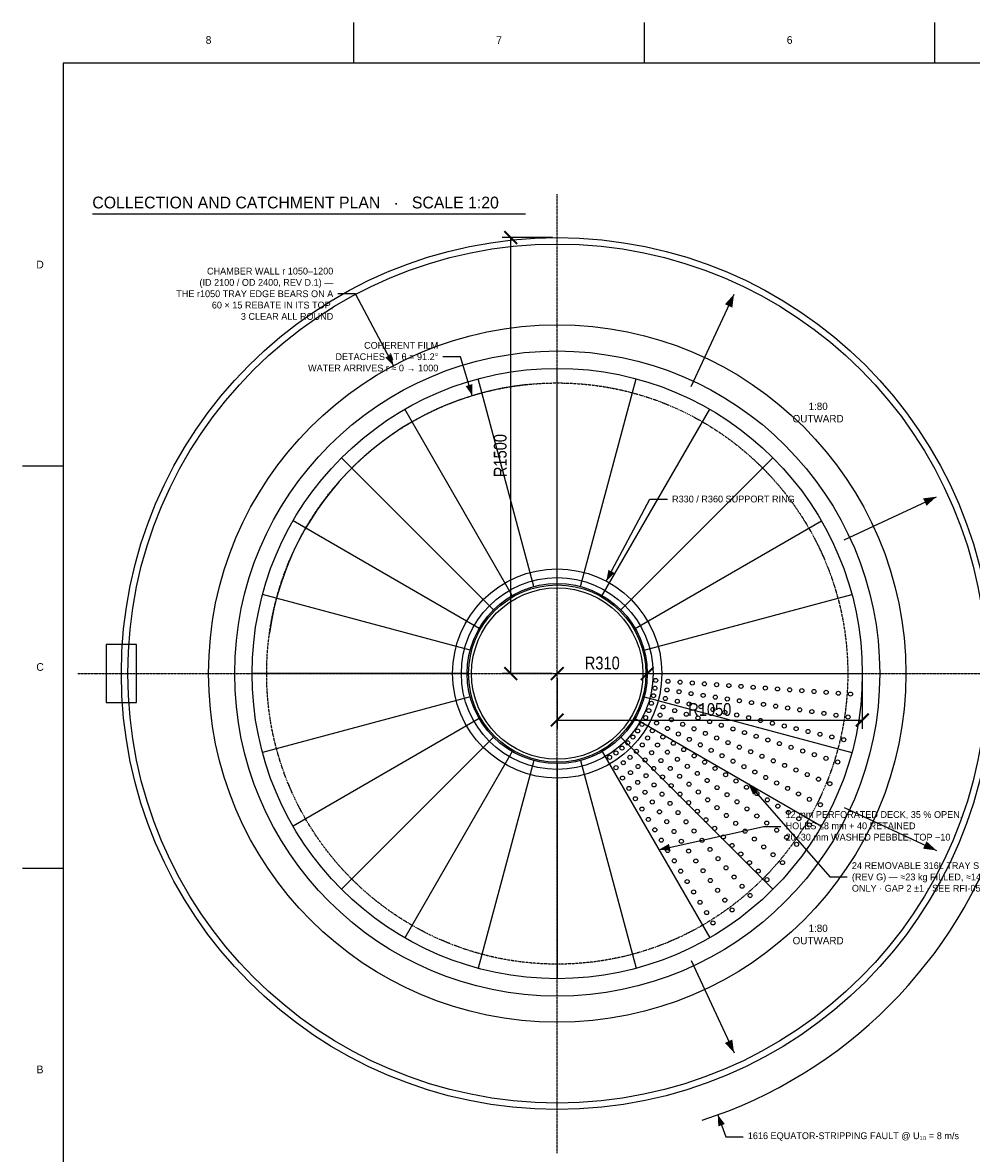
# Model space of a CAD drawing. Header units: millimetres. Extents: x 60 to 8340, y 41 to 5880.
# Tile 2 of 5: x 60 to 3325, y 1989 to 5880. Entities that reach past the tile are written whole.
import ezdxf

# ---------------------------------------------------------------- set-up
doc = ezdxf.new("R2010")
doc.units = ezdxf.units.MM
doc.linetypes.add('CENTER', pattern=[5.08, 3.175, -0.635, 0.635, -0.635])
doc.linetypes.add('PHANTOM', pattern=[6.35, 3.175, -0.635, 0.635, -0.635, 0.635, -0.635])
for name, color, linetype in [('CENTER', 4, 'Continuous'), ('DIM', 3, 'Continuous'), ('HIDDEN', 8, 'Continuous'), ('OUTLINE', 7, 'Continuous'), ('TEXT', 2, 'Continuous'), ('TITLEBLOCK', 7, 'Continuous')]:
    doc.layers.add(name, color=color, linetype=linetype)
doc.styles.add('OpenSansCondensed-Light', font='OpenSansCondensed-Light.ttf')
doc.dimstyles.new('EZDXF', dxfattribs={"dimtxt": 0.25, "dimasz": 0.175, "dimexe": 0.375, "dimexo": 0.125, "dimgap": 0.1, "dimtad": 1, "dimlfac": 100, "dimzin": 12, "dimdsep": 46, "dimtxsty": 'OpenSansCondensed-Light', "dimblk": 'ARCHTICK', "dimcen": 2.5, "dimazin": 3, "dimtfac": 0.5, "dimtmove": 2, "dimatfit": 3})

# ---------------------------------------------------------------- blocks, each defined once
blk = doc.blocks.new('_ARCHTICK')
at = {"color": 0, "linetype": 'BYBLOCK', "const_width": 0.15}
blk.add_lwpolyline([(-0.5, -0.5), (0.5, 0.5)], dxfattribs=at)

msp = doc.modelspace()

# ---------------------------------------------------------------- linework, layer by layer
at = {"layer": 'CENTER', "linetype": 'CENTER'}
for p, q in [((1900, 1990), (1900, 5290)), ((250, 3640), (3550, 3640))]:
    msp.add_line(p, q, dxfattribs=at)
at = {"layer": 'CENTER', "linetype": 'PHANTOM'}
msp.add_circle((1900, 3640), 1000, dxfattribs=at)
at = {"layer": 'DIM'}
for p, q in [((2360.6539, 4627.8755), (2508.5703, 4945.0832)), ((2887.8755, 4100.6539), (3205.0832, 4248.5703)), ((2887.8755, 3179.3461), (3205.0832, 3031.4297)), ((2360.6539, 2652.1245), (2508.5703, 2334.9168))]:
    msp.add_line(p, q, dxfattribs=at)
for points in [[(1336.6341, 4699.5371), (1205.1821, 4946.7624), (1145.1821, 4946.7624)], [(1607.6283, 4596.3048), (1566.6963, 4730.1874), (1506.6963, 4730.1874)], [(2069.0098, 3957.8611), (2219.2407, 4240.4044), (2279.2407, 4240.4044)], [(2558.1793, 3260), (2838.1793, 2940), (2898.1793, 2940)], [(2250, 3033.7822), (2610, 3113.7822), (2670, 3113.7822)], [(2452.7046, 2121.4567), (2480.0662, 2046.2813), (2540.0662, 2046.2813)]]:
    msp.add_lwpolyline(points, dxfattribs=at)
for centre, radius in [((1900, 3640), 1478), ((2239.1718, 3616.2828), 7), ((2281.0695, 3613.353), 7), ((2236.2654, 3589.7448), 7), ((2277.8041, 3583.5368), 7), ((2319.3427, 3577.3288), 7), ((2322.9672, 3610.4233), 7), ((2364.8648, 3607.4935), 7), ((2406.7625, 3604.5637), 7), ((2448.6602, 3601.6339), 7), ((2490.5579, 3598.7042), 7), ((2532.4556, 3595.7744), 7), ((2574.3533, 3592.8446), 7), ((2616.251, 3589.9149), 7), ((2658.1487, 3586.9851), 7), ((2700.0464, 3584.0553), 7), ((2741.9441, 3581.1255), 7), ((2783.8417, 3578.1958), 7), ((2825.7394, 3575.266), 7), ((2224.2638, 3537.76), 7), ((2231.2858, 3563.5166), 7), ((2272.2094, 3554.0687), 7), ((2313.1329, 3544.6208), 7), ((2354.0565, 3535.1728), 7), ((2360.8814, 3571.1208), 7), ((2402.4201, 3564.9128), 7), ((2443.9587, 3558.7048), 7), ((2485.4974, 3552.4968), 7), ((2527.0361, 3546.2888), 7), ((2568.5747, 3540.0808), 7), ((2867.6371, 3572.3362), 7), ((2909.5348, 3569.4064), 7), ((2215.2425, 3512.6338), 7), ((2254.1842, 3496.9003), 7), ((2264.3199, 3525.1304), 7), ((2304.376, 3512.5007), 7), ((2344.4321, 3499.8711), 7), ((2394.98, 3525.7249), 7), ((2435.9035, 3516.2769), 7), ((2476.8271, 3506.829), 7), ((2517.7506, 3497.381), 7), ((2610.1134, 3533.8728), 7), ((2651.6521, 3527.6648), 7), ((2693.1907, 3521.4569), 7), ((2734.7294, 3515.2489), 7), ((2776.2681, 3509.0409), 7), ((2817.8067, 3502.8329), 7), ((2859.3454, 3496.6249), 7), ((2191.4369, 3464.8871), 7), ((2204.2777, 3488.2927), 7), ((2241.8649, 3469.5524), 7), ((2293.126, 3481.1668), 7), ((2332.0677, 3465.4333), 7), ((2384.4882, 3487.2415), 7), ((2424.5443, 3474.6118), 7), ((2464.6004, 3461.9822), 7), ((2558.6742, 3487.9331), 7), ((2599.5977, 3478.4851), 7), ((2640.5212, 3469.0372), 7), ((2681.4448, 3459.5893), 7), ((2900.8841, 3490.4169), 7), ((2160.4551, 3421.4522), 7), ((2176.7993, 3442.561), 7), ((2210.9921, 3418.1715), 7), ((2227.4379, 3443.2555), 7), ((2263.4389, 3421.6239), 7), ((2279.4522, 3450.8121), 7), ((2317.0394, 3432.0718), 7), ((2371.0094, 3449.6999), 7), ((2409.9511, 3433.9664), 7), ((2448.8928, 3418.2329), 7), ((2504.6565, 3449.3525), 7), ((2544.7127, 3436.7229), 7), ((2584.7688, 3424.0932), 7), ((2722.3683, 3450.1413), 7), ((2763.2919, 3440.6934), 7), ((2804.2154, 3431.2454), 7), ((2845.139, 3421.7975), 7), ((2123.0601, 3383.3987), 7), ((2142.5052, 3401.6909), 7), ((2192.629, 3394.4551), 7), ((2245.185, 3393.7819), 7), ((2299.44, 3399.9923), 7), ((2335.441, 3378.3607), 7), ((2354.6267, 3413.3315), 7), ((2392.2139, 3394.5912), 7), ((2487.8346, 3402.4994), 7), ((2526.7763, 3386.7659), 7), ((2624.8249, 3411.4636), 7), ((2664.881, 3398.8339), 7), ((2704.9371, 3386.2043), 7), ((2886.0625, 3412.3495), 7), ((2080.1725, 3351.6636), 7), ((2102.2397, 3366.6887), 7), ((2150.6145, 3351.7009), 7), ((2172.4617, 3372.2527), 7), ((2202.4182, 3342.8145), 7), ((2224.8028, 3367.4581), 7), ((2256.9767, 3340.461), 7), ((2279.3778, 3369.3924), 7), ((2313.5707, 3345.0029), 7), ((2371.442, 3356.7291), 7), ((2429.8011, 3375.8509), 7), ((2467.3884, 3357.1106), 7), ((2565.718, 3371.0325), 7), ((2604.6597, 3355.299), 7), ((2643.6015, 3339.5655), 7), ((2744.9932, 3373.5747), 7), ((2785.0493, 3360.945), 7), ((2825.1054, 3348.3154), 7), ((2102.4292, 3316.0456), 7), ((2127.2223, 3332.9267), 7), ((2178.169, 3320.0031), 7), ((2232.3747, 3313.3763), 7), ((2289.1506, 3313.4639), 7), ((2347.7635, 3320.6134), 7), ((2407.443, 3335.0975), 7), ((2443.4441, 3313.4659), 7), ((2504.9756, 3338.3703), 7), ((2542.5629, 3319.63), 7), ((2580.1501, 3300.8897), 7), ((2682.5432, 3323.832), 7), ((2721.4849, 3308.0986), 7), ((2865.1616, 3335.6857), 7), ((2124.6858, 3280.4276), 7), ((2152.2049, 3299.1647), 7), ((2177.1874, 3265.4027), 7), ((2205.7235, 3288.3053), 7), ((2262.3312, 3283.9381), 7), ((2321.3244, 3286.4668), 7), ((2381.9564, 3296.2239), 7), ((2416.1492, 3271.8343), 7), ((2479.4451, 3291.8343), 7), ((2515.4461, 3270.2027), 7), ((2617.7374, 3282.1494), 7), ((2655.3246, 3263.409), 7), ((2760.4266, 3292.3651), 7), ((2799.3683, 3276.6316), 7), ((2146.9424, 3244.8096), 7), ((2202.17, 3231.6407), 7), ((2233.278, 3256.6075), 7), ((2260.8325, 3224.9097), 7), ((2292.2877, 3254.4999), 7), ((2322.2443, 3225.0617), 7), ((2353.4983, 3259.4697), 7), ((2385.6722, 3232.4727), 7), ((2450.3421, 3247.4448), 7), ((2484.5349, 3223.0553), 7), ((2551.4471, 3248.5711), 7), ((2587.4482, 3226.9395), 7), ((2692.9118, 3244.6687), 7), ((2730.4991, 3225.9284), 7), ((2838.3101, 3260.8981), 7), ((2169.199, 3209.1916), 7), ((2227.1525, 3197.8787), 7), ((2288.3869, 3193.2119), 7), ((2352.2008, 3195.6235), 7), ((2417.846, 3205.4756), 7), ((2518.7278, 3198.6658), 7), ((2623.4492, 3205.3079), 7), ((2768.0863, 3207.1881), 7), ((2805.6736, 3188.4478), 7), ((2191.4556, 3173.5735), 7), ((2252.1351, 3164.1167), 7), ((2315.9414, 3161.5141), 7), ((2382.1573, 3166.1853), 7), ((2450.0199, 3178.4785), 7), ((2482.1938, 3151.4814), 7), ((2552.9206, 3174.2762), 7), ((2587.1135, 3149.8867), 7), ((2659.4502, 3183.6763), 7), ((2695.4513, 3162.0447), 7), ((2213.7122, 3137.9555), 7), ((2277.1176, 3130.3548), 7), ((2343.4959, 3129.8163), 7), ((2412.1138, 3136.7471), 7), ((2442.0703, 3107.309), 7), ((2514.3676, 3124.4843), 7), ((2621.3063, 3125.4972), 7), ((2731.4523, 3140.4131), 7), ((2767.4533, 3118.7815), 7), ((2235.9688, 3102.3375), 7), ((2302.1002, 3096.5928), 7), ((2371.0504, 3098.1185), 7), ((2472.0269, 3077.8708), 7), ((2546.5415, 3097.4873), 7), ((2578.7154, 3070.4902), 7), ((2655.4992, 3101.1077), 7), ((2689.6921, 3076.7181), 7), ((2258.2254, 3066.7195), 7), ((2280.482, 3031.1015), 7), ((2327.0828, 3062.8308), 7), ((2352.0653, 3029.0688), 7), ((2398.6049, 3066.4207), 7), ((2426.1593, 3034.7229), 7), ((2501.9834, 3048.4326), 7), ((2610.8892, 3043.4931), 7), ((2723.8849, 3052.3286), 7), ((2302.7386, 2995.4834), 7), ((2377.0479, 2995.3068), 7), ((2453.7138, 3003.0251), 7), ((2531.9399, 3018.9944), 7), ((2561.8964, 2989.5562), 7), ((2643.0631, 3016.496), 7), ((2675.237, 2989.4989), 7), ((2324.9952, 2959.8654), 7), ((2402.0304, 2961.5448), 7), ((2481.2683, 2971.3273), 7), ((2591.8529, 2960.118), 7), ((2347.2519, 2924.2474), 7), ((2427.013, 2927.7828), 7), ((2508.8228, 2939.6295), 7), ((2621.8095, 2930.6798), 7), ((2369.5085, 2888.6294), 7), ((2451.9955, 2894.0208), 7), ((2536.3773, 2907.9317), 7), ((2563.9317, 2876.2339), 7), ((2391.7651, 2853.0114), 7), ((2476.9781, 2860.2588), 7), ((2414.0217, 2817.3933), 7), ((2501.9607, 2826.4969), 7), ((2436.2783, 2781.7753), 7)]:
    msp.add_circle(centre, radius, dxfattribs=at)
for points in [[(2508.5703, 4945.0832), (2477.2868, 4911.1223), (2502.6634, 4899.289)], [(1336.6341, 4699.5371), (1329.3896, 4738.7228), (1308.1988, 4727.4555)], [(1607.6283, 4596.3048), (1607.9938, 4636.1528), (1585.0425, 4629.1359)], [(3205.0832, 4248.5703), (3159.289, 4242.6634), (3171.1223, 4217.2868)], [(2069.0098, 3957.8611), (2097.4451, 3985.7795), (2076.2543, 3997.0468)], [(2558.1793, 3260), (2574.1716, 3223.5), (2592.2334, 3239.3041)], [(2250, 3033.7822), (2289.6983, 3030.3113), (2284.4919, 3053.7398)], [(3205.0832, 3031.4297), (3171.1223, 3062.7132), (3159.289, 3037.3366)], [(2508.5703, 2334.9168), (2502.6634, 2380.711), (2477.2868, 2368.8777)], [(2452.7046, 2121.4567), (2454.425, 2081.6442), (2476.9776, 2089.8526)]]:
    msp.add_solid(points, dxfattribs=at)
at = {"layer": 'HIDDEN'}
for radius in [1200, 1110, 305, 295]:
    msp.add_circle((1900, 3640), radius, dxfattribs=at)
for radius, start, end in [(1000, 96, 172), (1616, 288, 342)]:
    msp.add_arc((1900, 3640), radius, start, end, dxfattribs=at)
at = {"layer": 'OUTLINE'}
for p, q in [((300, 5222), (1790.4, 5222)), ((1900, 3950), (1900, 4690)), ((1819.7661, 3939.437), (1628.24, 4654.2221)), ((1980.2339, 3939.437), (2171.76, 4654.2221)), ((1745, 3908.4679), (1375, 4549.3267)), ((2055, 3908.4679), (2425, 4549.3267)), ((1680.7969, 3859.2031), (1157.5379, 4382.4621)), ((2119.2031, 3859.2031), (2642.4621, 4382.4621)), ((1631.5321, 3795), (990.6733, 4165)), ((2168.4679, 3795), (2809.3267, 4165)), ((1600.563, 3720.2339), (885.7779, 3911.76)), ((2199.437, 3720.2339), (2914.2221, 3911.76)), ((1590, 3640), (850, 3640)), ((2210, 3640), (2950, 3640)), ((1600.563, 3559.7661), (885.7779, 3368.24)), ((2199.437, 3559.7661), (2914.2221, 3368.24)), ((1631.5321, 3485), (990.6733, 3115)), ((2168.4679, 3485), (2809.3267, 3115)), ((1680.7969, 3420.7969), (1157.5379, 2897.5379)), ((2119.2031, 3420.7969), (2642.4621, 2897.5379)), ((1745, 3371.5321), (1375, 2730.6733)), ((2055, 3371.5321), (2425, 2730.6733)), ((1819.7661, 3340.563), (1628.24, 2625.7779)), ((1900, 3330), (1900, 2590)), ((1980.2339, 3340.563), (2171.76, 2625.7779))]:
    msp.add_line(p, q, dxfattribs=at)
msp.add_lwpolyline([(348, 3540), (452, 3540), (452, 3740), (348, 3740)], close=True, dxfattribs=at)
for radius in [1500, 1500, 1050, 360, 330, 310]:
    msp.add_circle((1900, 3640), radius, dxfattribs=at)
at = {"layer": 'TITLEBLOCK'}
for p, q in [((1200, 5740), (1200, 5880)), ((2200, 5740), (2200, 5880)), ((3200, 5740), (3200, 5880)), ((60, 4355), (200, 4355)), ((60, 2970), (200, 2970))]:
    msp.add_line(p, q, dxfattribs=at)
msp.add_lwpolyline([(200, 200), (8200, 200), (8200, 5740), (200, 5740)], close=True, dxfattribs=at)

# ---------------------------------------------------------------- texts
at = {"layer": 'TEXT'}
for s, insert, char_height, attachment_point in [('COLLECTION AND CATCHMENT PLAN   ·   SCALE 1:20', (300, 5240), 40.6656, 7), ('CHAMBER WALL r 1050–1200\\P(ID 2100 / OD 2400, REV D.1) —\\PTHE r1050 TRAY EDGE BEARS ON A\\P60 × 15 REBATE IN ITS TOP,\\P3 CLEAR ALL ROUND', (1129.1821, 4946.7624), 23.38272, 6), ('COHERENT FILM\\PDETACHES AT θ = 91.2°\\PWATER ARRIVES r ≈ 0 → 1000', (1490.6963, 4730.1874), 23.38272, 6), ('1:80\\POUTWARD', (2798.0256, 4538.0256), 25.416, 5), ('R330 / R360 SUPPORT RING', (2295.2407, 4240.4044), 23.38272, 4), ('12 mm PERFORATED DECK, 35 % OPEN,\\PHOLES ≤8 mm + 40 RETAINED\\P20–30 mm WASHED PEBBLE, TOP −10', (2686, 3113.7822), 23.38272, 4), ('24 REMOVABLE 316L TRAY SEGMENTS AT 15°\\P(REV G) — ≈23 kg FILLED, ≈14 kg DECK + FRAME\\PONLY · GAP 2 ±1 · SEE RFI-05 RULING', (2914.1793, 2940), 23.38272, 4), ('1:80\\POUTWARD', (2798.0256, 2741.9744), 25.416, 5), ('1616 EQUATOR-STRIPPING FAULT @ U₁₀ = 8 m/s', (2556.0662, 2046.2813), 23.38272, 4)]:
    msp.add_mtext(s, dxfattribs=dict(at, insert=insert, char_height=char_height, attachment_point=attachment_point))
at = {"layer": 'TITLEBLOCK', "char_height": 26.4326, "attachment_point": 5}
for s, insert in [('8', (700, 5820)), ('6', (2700, 5820)), ('7', (1700, 5820)), ('D', (120, 5047.5)), ('C', (120, 3662.5)), ('B', (120, 2277.5))]:
    msp.add_mtext(s, dxfattribs=dict(at, insert=insert))

# ---------------------------------------------------------------- dimensions: what is measured, and where the dimension line sits
at = {"layer": 'DIM'}
msp.add_linear_dim(base=(1740, 3640), p1=(1900, 3640), p2=(1900, 5140), angle=90, text='R1500', dimstyle='EZDXF', override={"dimtxt": 44, "dimasz": 44, "dimexe": 30, "dimexo": 16, "dimgap": 14, "dimtad": 1, "dimdec": 1}, dxfattribs=at).render()
for base, p2, text in [((1900, 3640), (2210, 3640), 'R310'), ((1900, 3480), (2950, 3640), 'R1050')]:
    msp.add_linear_dim(base=base, p1=(1900, 3640), p2=p2, text=text, dimstyle='EZDXF', override={"dimtxt": 44, "dimasz": 44, "dimexe": 30, "dimexo": 16, "dimgap": 14, "dimtad": 1, "dimdec": 1}, dxfattribs=at).render()

doc.saveas('drawing.dxf')
